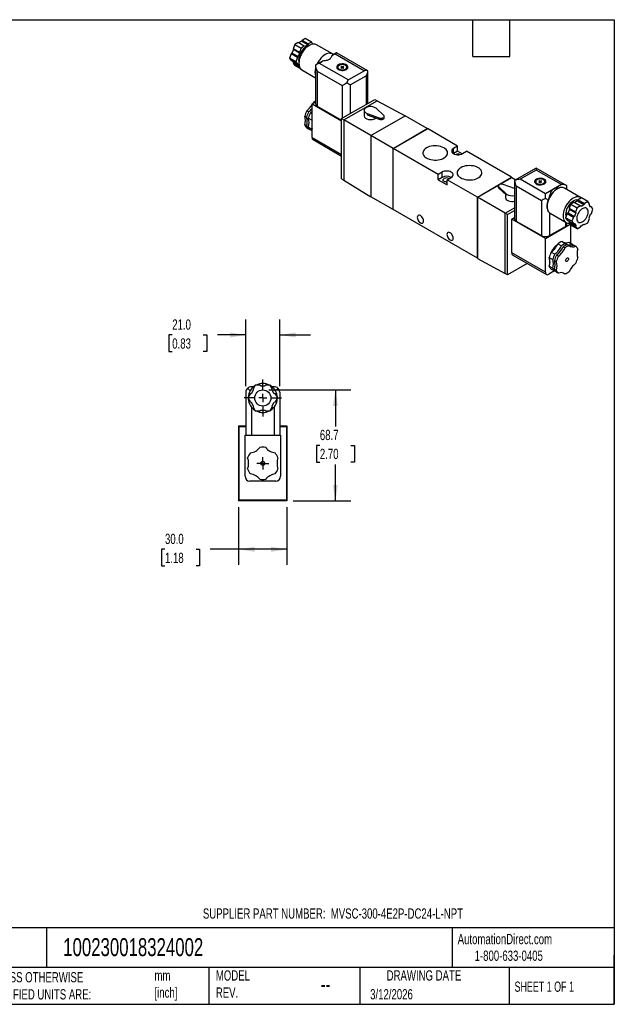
# Model space of a CAD drawing. Header units: millimetres. Extents: x 19 to 819, y 19 to 629.
# Tile 3 of 3: x 451 to 819, y 19 to 629. Entities that reach past the tile are written whole.
import ezdxf

# ---------------------------------------------------------------- set-up
doc = ezdxf.new("R2010")
doc.units = ezdxf.units.MM
doc.header["$LTSCALE"] = 3
doc.linetypes.add('SLD-Center', pattern=[19.05, 15.24, -1.27, 1.27, -1.27])
doc.linetypes.add('SLD-Solid', pattern=[0])
doc.layers.add('CENTER', color=40, linetype='SLD-Center')
doc.layers.add('DIMENSIONS', color=140, linetype='SLD-Solid', lineweight=25)
doc.layers.add('TEXT', color=140, linetype='SLD-Solid', lineweight=25)
doc.styles.add('SLDTEXTSTYLE0', font='TXT', dxfattribs={"width": 0.7})
doc.styles.add('SLDTEXTSTYLE1', font='TXT', dxfattribs={"width": 0.65})
doc.dimstyles.new('SLDDIMSTYLE1', dxfattribs={"dimtxt": 6.474023, "dimasz": 9.906, "dimexe": 0, "dimexo": 0.0625, "dimgap": 1.618506, "dimtad": 0, "dimtih": 1, "dimtoh": 1, "dimdec": 1, "dimrnd": 1e-09, "dimzin": 4, "dimdsep": 46, "dimtxsty": 'SLDTEXTSTYLE0', "dimsah": 1, "dimcen": 0.09, "dimadec": 0, "dimazin": 1, "dimtfac": 1, "dimtdec": 1, "dimtofl": 0, "dimtmove": 0, "dimatfit": 3, "dimfxl": 0, "dimfrac": 2, "dimtolj": 1, "dimtzin": 12, "dimarcsym": 0})
doc.dimstyles.new('SLDDIMSTYLE3', dxfattribs={"dimtxt": 6.474023, "dimasz": 9.906, "dimexe": 0, "dimexo": 0.0625, "dimgap": 1.618506, "dimtad": 0, "dimtih": 1, "dimtoh": 1, "dimdec": 1, "dimrnd": 1e-09, "dimzin": 12, "dimdsep": 46, "dimtxsty": 'SLDTEXTSTYLE0', "dimsah": 1, "dimcen": 0.09, "dimadec": 0, "dimazin": 3, "dimtfac": 1, "dimtdec": 1, "dimtofl": 0, "dimtmove": 0, "dimatfit": 3, "dimfxl": 0, "dimfrac": 2, "dimtolj": 1, "dimtzin": 12, "dimarcsym": 0})
doc.dimstyles.new('SLDDIMSTYLE4', dxfattribs={"dimtxt": 6.474023, "dimasz": 9.906, "dimexe": 0, "dimexo": 0.0625, "dimgap": 1.618506, "dimtad": 0, "dimtih": 1, "dimtoh": 1, "dimdec": 1, "dimrnd": 1e-09, "dimzin": 4, "dimdsep": 46, "dimtxsty": 'SLDTEXTSTYLE0', "dimsah": 1, "dimcen": 0.09, "dimadec": 0, "dimazin": 1, "dimtfac": 1, "dimtdec": 1, "dimtmove": 0, "dimatfit": 0, "dimfxl": 0, "dimfrac": 2, "dimtolj": 1, "dimtzin": 12, "dimarcsym": 0})

# ---------------------------------------------------------------- blocks, each defined once
blk = doc.blocks.new('_D_7')
at = {"layer": 'DIMENSIONS'}
for p, q in [((586.3, 326.93), (586.3, 291.22)), ((616.3, 326.93), (616.3, 291.22)), ((540.69, 300.74), (538.52, 300.74)), ((538.52, 300.74), (538.52, 290.45)), ((559.93, 300.74), (562.1, 300.74)), ((562.1, 300.74), (562.1, 290.45)), ((586.3, 300.74), (568.7, 300.74)), ((616.3, 300.74), (586.3, 300.74)), ((538.52, 290.45), (540.69, 290.45)), ((562.1, 290.45), (559.93, 290.45))]:
    blk.add_line(p, q, dxfattribs=at)
for points in [[(586.3, 300.74), (596.21, 299.22), (596.21, 302.27)], [(616.3, 300.74), (606.4, 302.27), (606.4, 299.22)]]:
    blk.add_solid(points, dxfattribs=at)
at = {"layer": 'DIMENSIONS', "char_height": 6.35, "attachment_point": 1, "style": 'SLDTEXTSTYLE0'}
for s, insert in [('30.0', (540.69, 310.38)), ('1.18', (540.69, 298.64))]:
    blk.add_mtext(s, dxfattribs=dict(at, insert=insert))
blk = doc.blocks.new('_D_8')
at = {"layer": 'DIMENSIONS'}
for p, q in [((590.8, 401.75), (590.8, 442.97)), ((611.8, 401.75), (611.8, 442.97)), ((545.19, 433.44), (543.02, 433.44)), ((543.02, 433.44), (543.02, 423.15)), ((564.43, 433.44), (566.6, 433.44)), ((566.6, 433.44), (566.6, 423.15)), ((590.8, 433.44), (573.2, 433.44)), ((611.8, 433.44), (630.85, 433.44)), ((543.02, 423.15), (545.19, 423.15)), ((566.6, 423.15), (564.43, 423.15))]:
    blk.add_line(p, q, dxfattribs=at)
for points in [[(590.8, 433.44), (580.9, 434.97), (580.9, 431.92)], [(611.8, 433.44), (621.71, 431.92), (621.71, 434.97)]]:
    blk.add_solid(points, dxfattribs=at)
at = {"layer": 'DIMENSIONS', "char_height": 6.35, "attachment_point": 1, "style": 'SLDTEXTSTYLE0'}
for s, insert in [('21.0', (545.19, 443.08)), ('0.83', (545.19, 431.34))]:
    blk.add_mtext(s, dxfattribs=dict(at, insert=insert))
blk = doc.blocks.new('_D_9')
at = {"layer": 'DIMENSIONS'}
for p, q in [((605.11, 399.44), (655.83, 399.44)), ((646.3, 399.44), (646.3, 376.83)), ((636.68, 365.09), (634.51, 365.09)), ((634.51, 365.09), (634.51, 354.8)), ((655.92, 365.09), (658.1, 365.09)), ((658.1, 365.09), (658.1, 354.8)), ((634.51, 354.8), (636.68, 354.8)), ((658.1, 354.8), (655.92, 354.8)), ((646.3, 330.74), (646.3, 353.35)), ((620.11, 330.74), (655.83, 330.74))]:
    blk.add_line(p, q, dxfattribs=at)
for points in [[(646.3, 399.44), (644.78, 389.54), (647.83, 389.54)], [(646.3, 330.74), (647.83, 340.65), (644.78, 340.65)]]:
    blk.add_solid(points, dxfattribs=at)
at = {"layer": 'DIMENSIONS', "char_height": 6.35, "attachment_point": 1, "style": 'SLDTEXTSTYLE0'}
for s, insert in [('68.7', (636.68, 374.73)), ('2.70', (636.68, 362.99))]:
    blk.add_mtext(s, dxfattribs=dict(at, insert=insert))
blk = doc.blocks.new('SW_CENTERMARKSYMBOL_2')
at = {"layer": 'CENTER', "color": 0}
for p, q in [((0, 5.08), (0, 11.54)), ((-5.08, 0), (-11.54, 0)), ((0, 0), (-2.54, 0)), ((0, 0), (0, 2.54)), ((0, 0), (0, -2.54)), ((0, 0), (2.54, 0)), ((5.08, 0), (11.54, 0)), ((0, -5.08), (0, -11.54))]:
    blk.add_line(p, q, dxfattribs=at)
blk = doc.blocks.new('SW_CENTERMARKSYMBOL_3')
at = {"layer": 'CENTER', "color": 0}
for p, q in [((-2.54, 0), (-3.79, 0)), ((0, 0), (-2.54, 0)), ((0, 2.54), (0, 3.79)), ((0, 0), (0, 2.54)), ((0, 0), (0, -2.54)), ((0, 0), (2.54, 0)), ((2.54, 0), (3.79, 0)), ((0, -2.54), (0, -3.79))]:
    blk.add_line(p, q, dxfattribs=at)

msp = doc.modelspace()

# ---------------------------------------------------------------- linework, layer by layer
for p, q in [((625.63, 615.87), (625.27, 615.26)), ((627.66, 617.04), (625.63, 615.87)), ((629.52, 613.63), (625.63, 615.87)), ((631.55, 614.8), (627.66, 617.04)), ((620.24, 610.18), (619.36, 607.9)), ((621.13, 613.27), (620.11, 610.66)), ((624, 608.41), (620.11, 610.66)), ((620.11, 610.66), (620.24, 610.18)), ((624.13, 607.93), (620.24, 610.18)), ((623.15, 614.44), (621.13, 613.27)), ((621.13, 613.27), (625.01, 611.03)), ((627.04, 612.2), (623.15, 614.44)), ((625.27, 615.26), (623.51, 614.24)), ((625.01, 611.03), (624, 608.41)), ((627.04, 612.2), (625.01, 611.03)), ((629.16, 613.02), (625.27, 615.26)), ((627.4, 612), (627.04, 612.2)), ((629.16, 613.02), (627.4, 612)), ((629.52, 613.63), (629.16, 613.02)), ((631.55, 614.8), (629.52, 613.63)), ((632.42, 613.55), (631.55, 614.8)), ((644.45, 607.44), (634.55, 613.16)), ((618.87, 607.47), (617.86, 604.86)), ((621.75, 602.61), (617.86, 604.86)), ((617.86, 604.86), (618.87, 603.41)), ((619.36, 607.9), (618.87, 607.47)), ((622.76, 605.23), (618.87, 607.47)), ((623.25, 605.65), (619.36, 607.9)), ((622.76, 605.23), (621.75, 602.61)), ((623.25, 605.65), (622.76, 605.23)), ((624.13, 607.93), (623.25, 605.65)), ((624, 608.41), (624.13, 607.93)), ((643.92, 606.3), (646.07, 607.54)), ((643.92, 606.3), (644.44, 606.71)), ((646.88, 608.12), (644.44, 606.71)), ((646.07, 607.54), (664.23, 597.06)), ((666.43, 596.97), (647.37, 607.97)), ((622.76, 601.17), (618.87, 603.41)), ((619.84, 602.86), (620.24, 602.28)), ((620.24, 602.28), (620.11, 601.65)), ((624, 599.41), (620.11, 601.65)), ((620.11, 601.65), (621.13, 600.21)), ((623.83, 600.21), (620.24, 602.28)), ((625, 597.97), (621.13, 600.21)), ((621.75, 602.61), (622.76, 601.17)), ((622.76, 601.17), (623.25, 601.3)), ((623.25, 601.3), (623.77, 600.56)), ((624.02, 599.52), (624, 599.41)), ((624, 599.41), (624.15, 599.19)), ((625.55, 597.57), (633.97, 592.7)), ((633.97, 600.24), (633.97, 576.58)), ((636.91, 602.36), (634.5, 600.97)), ((636.17, 601.83), (638.31, 603.07)), ((636.17, 601.83), (654.33, 591.34)), ((647.75, 599.24), (647.75, 598.03)), ((650.02, 599.75), (649.67, 599.55)), ((649.67, 599.55), (650.2, 599.24)), ((650.2, 599.24), (649.67, 598.93)), ((649.67, 598.93), (650.02, 598.73)), ((650.55, 599.44), (650.02, 599.75)), ((650.02, 599.34), (650.02, 599.75)), ((650.02, 598.73), (650.55, 599.04)), ((650.2, 598.83), (650.2, 599.24)), ((651.08, 599.75), (650.55, 599.44)), ((650.55, 599.04), (650.55, 599.44)), ((650.55, 599.04), (651.08, 598.73)), ((650.91, 599.24), (651.44, 599.55)), ((651.44, 598.93), (650.91, 599.24)), ((650.91, 598.83), (650.91, 599.24)), ((651.44, 599.55), (651.08, 599.75)), ((651.08, 599.34), (651.08, 599.75)), ((651.08, 598.73), (651.44, 598.93)), ((653.35, 598.03), (653.35, 599.24)), ((635, 596.79), (650.55, 587.81)), ((635, 596.79), (635, 575.15)), ((664.23, 597.06), (654.33, 591.34)), ((655.5, 588.24), (665.4, 593.95)), ((665.4, 593.95), (665.4, 576.21)), ((666.43, 576.8), (666.43, 596.97)), ((650.55, 587.81), (650.55, 567.64)), ((655.5, 588.24), (655.5, 570.5)), ((665.4, 576.21), (670.78, 579.32)), ((670.78, 579.32), (672.19, 578.5)), ((631.82, 576.58), (633.97, 577.83)), ((631.82, 576.58), (650.13, 566.01)), ((631.82, 555.76), (631.82, 576.58)), ((632.67, 577.35), (632.46, 576.95)), ((632.67, 577.35), (632.91, 577.21)), ((635, 575.15), (650.13, 566.42)), ((651.54, 566.58), (672.19, 578.5)), ((655.5, 570.5), (665.4, 576.21)), ((676.28, 569.4), (671.47, 573.78)), ((672.19, 578.5), (689.44, 569.19)), ((627.28, 568.95), (628.44, 568.28)), ((629.71, 571.55), (628.55, 572.22)), ((631.66, 566.42), (629.51, 567.66)), ((631.82, 570.33), (630.77, 570.94)), ((650.13, 567.4), (655.5, 570.5)), ((650.13, 567.4), (651.54, 566.58)), ((650.13, 530.16), (650.13, 567.4)), ((664.09, 572.54), (664.09, 569.03)), ((665.94, 570.59), (673.52, 567.81)), ((665.94, 570.59), (665.94, 569.77)), ((665.94, 569.77), (673.52, 566.99)), ((668.23, 556.95), (689.44, 569.19)), ((673.52, 567.81), (673.52, 566.99)), ((676.6, 567.97), (676.6, 568.78)), ((703.23, 561.23), (689.44, 569.19)), ((628.44, 562.78), (627.28, 563.46)), ((628.55, 561.65), (629.71, 560.98)), ((631.66, 560.92), (629.51, 562.17)), ((629.71, 560.98), (630.07, 561.1)), ((631.66, 566.42), (631.82, 565.98)), ((631.82, 561.54), (631.66, 560.92)), ((668.23, 556.95), (651.54, 566.58)), ((651.54, 566.58), (651.54, 529.35)), ((682.02, 548.99), (703.23, 561.23)), ((682.06, 548.97), (703.2, 561.17)), ((682.09, 548.95), (703.3, 561.19)), ((703.23, 561.15), (703.2, 561.17)), ((703.23, 561.23), (703.23, 561.15)), ((721.97, 550.41), (703.3, 561.19)), ((631.82, 559.76), (630.77, 560.36)), ((631.82, 555.76), (650.13, 545.19)), ((682.02, 548.99), (668.23, 556.95)), ((668.23, 556.95), (668.23, 519.06)), ((632.44, 554.38), (650.13, 544.17)), ((682.02, 511.1), (682.02, 548.99)), ((682.09, 548.95), (682.06, 548.97)), ((682.06, 511.16), (682.06, 548.97)), ((682.09, 511.06), (682.09, 548.95)), ((709.95, 532.86), (682.09, 548.95)), ((721.97, 550.41), (719.5, 548.99)), ((719.5, 545.72), (719.5, 548.99)), ((721.97, 547.15), (721.97, 550.41)), ((721.97, 547.15), (719.5, 545.72)), ((724.78, 545.53), (721.97, 547.15)), ((725.15, 545.72), (727.63, 547.15)), ((755.49, 531.07), (727.63, 547.15)), ((770.76, 536.74), (757.36, 529.01)), ((789.82, 525.74), (770.76, 536.74)), ((770.76, 536.74), (770.76, 535.56)), ((712.43, 534.29), (709.95, 532.86)), ((709.95, 529.6), (709.95, 532.86)), ((712.43, 531.02), (709.95, 529.6)), ((712.43, 531.02), (712.43, 534.29)), ((715.61, 529.6), (718.08, 531.03)), ((734.28, 518.82), (755.49, 531.07)), ((734.31, 518.8), (755.45, 531)), ((747.82, 526.56), (755.56, 531.03)), ((755.45, 531), (755.49, 530.98)), ((755.49, 531.07), (755.49, 530.98)), ((755.56, 531.03), (758.12, 529.45)), ((770.76, 535.56), (760.86, 529.84)), ((786.32, 526.58), (770.76, 535.56)), ((650.13, 530.16), (651.54, 529.35)), ((651.54, 529.35), (668.23, 519.06)), ((709.95, 529.6), (715.61, 526.33)), ((715.61, 526.33), (715.61, 529.6)), ((734.28, 518.82), (715.61, 529.6)), ((734.35, 518.78), (747.75, 526.51)), ((747.2, 525.72), (747.2, 524.9)), ((747.51, 525.1), (752.33, 520.72)), ((747.51, 525.1), (747.51, 524.28)), ((747.51, 524.28), (752.33, 519.91)), ((757.36, 524.09), (750.27, 526.69)), ((757.36, 529.01), (757.36, 505.35)), ((773.94, 516.58), (758.39, 525.56)), ((758.39, 525.56), (758.39, 503.92)), ((776.42, 520.86), (760.86, 529.84)), ((770.44, 528.42), (770.44, 527.2)), ((772.71, 528.93), (772.35, 528.72)), ((772.35, 528.72), (772.88, 528.42)), ((772.88, 528.42), (772.35, 528.11)), ((772.35, 528.11), (772.71, 527.91)), ((773.24, 528.62), (772.71, 528.93)), ((772.71, 528.52), (772.71, 528.93)), ((772.71, 527.91), (773.24, 528.21)), ((772.88, 528.01), (772.88, 528.42)), ((773.77, 528.93), (773.24, 528.62)), ((773.24, 528.21), (773.24, 528.62)), ((773.24, 528.21), (773.77, 527.91)), ((773.59, 528.42), (774.12, 528.72)), ((774.12, 528.11), (773.59, 528.42)), ((773.59, 528.01), (773.59, 528.42)), ((774.12, 528.72), (773.77, 528.93)), ((773.77, 528.52), (773.77, 528.93)), ((773.77, 527.91), (774.12, 528.11)), ((776.04, 527.2), (776.04, 528.42)), ((786.32, 526.58), (776.42, 520.86)), ((786.11, 524.75), (783.77, 524.43)), ((798.24, 518.66), (788.34, 524.37)), ((789.82, 523.52), (789.82, 525.74)), ((682.02, 511.1), (668.23, 519.06)), ((734.28, 480.93), (734.28, 518.82)), ((734.31, 480.99), (734.31, 518.8)), ((734.31, 518.8), (734.35, 518.78)), ((734.35, 518.78), (734.35, 480.89)), ((751.6, 508.82), (734.35, 518.78)), ((751.7, 520.48), (751.7, 518.53)), ((752.33, 520.72), (752.33, 519.91)), ((776.42, 518.01), (776.42, 520.86)), ((798.78, 518.26), (796.75, 517.09)), ((802.67, 516.01), (798.78, 518.26)), ((751.6, 508.82), (757.36, 512.15)), ((773.94, 516.58), (773.94, 494.94)), ((792.24, 514.49), (791.23, 511.87)), ((794.27, 515.66), (792.24, 514.49)), ((792.24, 514.49), (796.13, 512.24)), ((794.27, 515.66), (798.16, 513.41)), ((796.39, 516.48), (794.63, 515.46)), ((796.13, 512.24), (795.12, 509.63)), ((798.16, 513.41), (796.13, 512.24)), ((796.75, 517.09), (796.39, 516.48)), ((796.39, 516.48), (800.28, 514.23)), ((796.75, 517.09), (800.64, 514.84)), ((798.52, 513.21), (798.16, 513.41)), ((798.52, 513.21), (800.28, 514.23)), ((800.64, 514.84), (800.28, 514.23)), ((802.67, 516.01), (800.64, 514.84)), ((803.68, 514.57), (802.67, 516.01)), ((803.55, 513.94), (803.68, 514.57)), ((804.43, 512.68), (803.55, 513.94)), ((803.95, 513.37), (804.92, 512.81)), ((804.92, 512.81), (804.43, 512.68)), ((805.93, 511.37), (804.92, 512.81)), ((682.09, 511.14), (682.02, 511.1)), ((682.09, 511.14), (682.06, 511.16)), ((734.28, 480.93), (682.09, 511.06)), ((753.01, 508), (751.6, 508.82)), ((751.6, 471.58), (751.6, 508.82)), ((753.01, 508), (757.36, 510.51)), ((753.01, 470.77), (753.01, 508)), ((755.56, 505.14), (757.36, 506.19)), ((777.82, 510.72), (777.9, 510.52)), ((778.89, 509.1), (779.34, 508.78)), ((778.89, 509.1), (778.89, 494.94)), ((779.34, 508.78), (789.24, 503.07)), ((789.99, 508.68), (788.98, 506.07)), ((792.87, 503.83), (788.98, 506.07)), ((788.98, 506.07), (789.99, 504.63)), ((790.48, 509.11), (789.99, 508.68)), ((789.99, 508.68), (793.88, 506.44)), ((791.36, 511.39), (790.48, 509.11)), ((790.48, 509.11), (794.37, 506.87)), ((791.23, 511.87), (795.12, 509.63)), ((791.23, 511.87), (791.36, 511.39)), ((791.36, 511.39), (795.25, 509.15)), ((793.88, 506.44), (792.87, 503.83)), ((794.37, 506.87), (793.88, 506.44)), ((795.25, 509.15), (794.37, 506.87)), ((795.12, 509.63), (795.25, 509.15)), ((803.55, 506.05), (804.43, 508.32)), ((803.68, 505.56), (803.55, 506.05)), ((804.43, 508.32), (804.92, 508.75)), ((804.92, 508.75), (805.93, 511.37)), ((776.42, 493.1), (755.56, 505.14)), ((755.56, 484.32), (755.56, 505.14)), ((758.39, 503.92), (773.94, 494.94)), ((776.42, 493.1), (791.84, 502)), ((778.89, 494.94), (788.79, 500.65)), ((788.79, 503.33), (788.79, 500.65)), ((789.82, 502.08), (789.82, 502.81)), ((789.99, 504.63), (793.88, 502.38)), ((790.96, 504.07), (791.36, 503.5)), ((791.65, 502.27), (791, 502.65)), ((791.36, 503.5), (791.23, 502.87)), ((791.23, 502.87), (795.12, 500.62)), ((791.23, 502.87), (792.24, 501.42)), ((791.36, 503.5), (795.25, 501.25)), ((791.98, 501.81), (791.98, 490.32)), ((796.13, 499.18), (792.24, 501.42)), ((792.87, 503.83), (793.88, 502.38)), ((793.88, 502.38), (794.37, 502.51)), ((794.37, 502.51), (795.25, 501.25)), ((795.25, 501.25), (795.12, 500.62)), ((795.12, 500.62), (796.13, 499.18)), ((796.13, 499.18), (798.16, 500.35)), ((798.16, 500.35), (798.52, 500.96)), ((798.52, 500.96), (800.28, 501.98)), ((800.28, 501.98), (800.64, 501.78)), ((800.28, 501.98), (800.64, 501.78)), ((800.64, 501.78), (802.67, 502.95)), ((802.67, 502.95), (803.68, 505.56)), ((776.42, 472.28), (776.42, 493.1)), ((784.2, 489.87), (786.36, 488.62)), ((786.74, 491.33), (788.9, 490.09)), ((787.42, 488.01), (788.59, 487.34)), ((789.96, 489.48), (791.12, 488.8)), ((790.86, 490.97), (793.02, 489.72)), ((794.08, 489.11), (795.24, 488.43)), ((776.42, 472.28), (755.56, 484.32)), ((756.18, 482.95), (777.04, 470.91)), ((780.08, 484.74), (782.24, 483.5)), ((784.46, 482.21), (783.3, 482.89)), ((734.35, 480.97), (734.28, 480.93)), ((734.31, 480.99), (734.35, 480.97)), ((734.35, 480.89), (751.6, 471.58)), ((765.15, 477.77), (753.01, 470.77)), ((778.81, 481.47), (780.97, 480.23)), ((778.81, 475.98), (780.97, 474.73)), ((778.89, 480.24), (778.94, 481.1)), ((782.03, 479.61), (783.2, 478.94)), ((753.01, 470.77), (751.6, 471.58)), ((782.01, 473.06), (778.54, 471.06)), ((780.08, 474.17), (782.24, 472.93)), ((782.03, 474.12), (783.19, 473.45)), ((782.59, 473.05), (782.24, 472.93)), ((783.3, 472.31), (784.46, 471.64)), ((787.63, 471.82), (788.58, 471.27)), ((596.68, 402.44), (595.25, 399.96)), ((599.55, 402.44), (596.68, 402.44)), ((600.05, 401.94), (599.55, 402.44)), ((603.05, 402.44), (602.55, 401.94)), ((605.92, 402.44), (603.05, 402.44)), ((607.36, 399.96), (605.92, 402.44)), ((590.8, 397.94), (590.8, 371.44)), ((593.48, 398.77), (591.83, 400.42)), ((593.5, 396.93), (592.07, 394.44)), ((594.18, 397.11), (593.5, 396.93)), ((595.43, 399.27), (594.18, 397.11)), ((595.65, 401.44), (594.3, 401.44)), ((595.25, 399.96), (595.43, 399.27)), ((600.05, 401.94), (602.55, 401.94)), ((608.3, 401.44), (606.96, 401.44)), ((607.17, 399.27), (607.36, 399.96)), ((608.42, 397.11), (607.17, 399.27)), ((609.11, 396.93), (608.42, 397.11)), ((610.54, 394.44), (609.11, 396.93)), ((610.78, 400.42), (609.13, 398.77)), ((611.8, 397.94), (611.8, 371.44)), ((592.07, 394.44), (593.5, 391.96)), ((593.5, 391.96), (594.18, 391.77)), ((594.18, 391.77), (595.43, 389.61)), ((607.17, 389.61), (608.42, 391.77)), ((608.42, 391.77), (609.11, 391.96)), ((609.11, 391.96), (610.54, 394.44)), ((594.3, 388.79), (594.3, 371.44)), ((595.43, 389.61), (595.25, 388.93)), ((595.25, 388.93), (596.68, 386.44)), ((596.68, 386.44), (599.55, 386.44)), ((599.55, 386.44), (600.05, 386.94)), ((600.05, 386.94), (602.55, 386.94)), ((602.55, 386.94), (603.05, 386.44)), ((603.05, 386.44), (605.92, 386.44)), ((605.92, 386.44), (607.36, 388.93)), ((607.36, 388.93), (607.17, 389.61)), ((608.3, 388.79), (608.3, 371.44)), ((586.7, 376.74), (586.3, 377.14)), ((586.3, 377.14), (590.8, 377.14)), ((586.3, 377.14), (586.3, 330.74)), ((586.7, 331.14), (586.7, 376.74)), ((586.7, 376.74), (590.8, 376.74)), ((611.8, 377.14), (616.3, 377.14)), ((611.8, 376.74), (615.9, 376.74)), ((616.3, 377.14), (615.9, 376.74)), ((615.9, 376.74), (615.9, 331.14)), ((616.3, 377.14), (616.3, 330.74)), ((590.3, 345.94), (590.3, 371.44)), ((590.3, 371.44), (612.3, 371.44)), ((612.3, 371.44), (612.3, 345.94)), ((609.3, 342.94), (593.3, 342.94)), ((586.3, 330.74), (586.7, 331.14)), ((616.3, 330.74), (586.3, 330.74)), ((615.9, 331.14), (586.7, 331.14)), ((615.9, 331.14), (616.3, 330.74))]:
    msp.add_line(p, q)
at = {"flags": 128}
for points in [[(629.62, 612.44), (629.45, 612.4), (628.67, 612.1), (627.89, 611.65), (627.11, 611.05), (626.36, 610.32), (625.67, 609.49), (625.05, 608.57), (624.51, 607.59), (624.08, 606.58), (623.77, 605.57), (623.57, 604.57), (623.51, 603.63), (623.57, 602.76), (623.7, 602.19)], [(634.55, 613.16), (634.22, 613.32), (633.49, 613.53), (632.69, 613.57), (631.84, 613.45), (630.95, 613.16), (630.05, 612.71), (629.14, 612.11), (628.25, 611.38), (627.4, 610.52), (626.61, 609.56), (625.88, 608.51), (625.24, 607.4), (624.69, 606.24), (624.26, 605.07), (623.94, 603.91), (623.75, 602.77), (623.68, 601.69), (623.75, 600.68), (623.94, 599.77), (624.26, 598.97), (624.69, 598.3), (625.24, 597.77), (625.55, 597.57)], [(645, 607.03), (644.7, 607.28), (644.06, 607.63), (643.34, 607.82), (642.55, 607.86), (641.71, 607.73), (640.84, 607.44), (639.95, 607), (639.06, 606.41), (638.18, 605.69), (637.34, 604.85), (636.55, 603.9), (635.83, 602.88), (635.19, 601.78), (634.9, 601.2)], [(648.08, 597.81), (648.72, 597.52), (649.45, 597.32), (650.25, 597.23), (651.06, 597.24), (651.85, 597.36), (652.56, 597.58), (653.17, 597.9), (653.63, 598.28), (653.93, 598.72), (654.05, 599.18), (653.98, 599.65), (653.73, 600.09), (653.3, 600.49), (652.72, 600.82), (652.03, 601.07), (651.26, 601.22), (650.45, 601.26), (649.65, 601.19), (648.89, 601.02), (648.23, 600.75), (647.69, 600.4), (647.3, 599.99), (647.09, 599.53), (647.07, 599.06), (647.23, 598.6), (647.58, 598.18), (648.08, 597.81)], [(647.75, 598.82), (647.69, 598.77), (647.35, 598.42)], [(648.57, 598.1), (649.15, 597.84), (649.83, 597.68), (650.55, 597.62), (651.28, 597.68), (651.95, 597.84), (652.53, 598.1), (652.98, 598.43), (653.26, 598.82), (653.35, 599.24), (653.26, 599.66), (652.98, 600.05), (652.53, 600.38), (651.95, 600.64), (651.28, 600.8), (650.55, 600.86), (649.83, 600.8), (649.15, 600.64), (648.57, 600.38), (648.13, 600.05), (647.85, 599.66), (647.75, 599.24), (647.85, 598.82), (648.13, 598.43), (648.57, 598.1)], [(653.76, 598.42), (653.73, 598.46), (653.35, 598.82)], [(671.47, 573.78), (670.91, 574.18), (670.2, 574.5), (669.4, 574.72), (668.53, 574.84), (667.63, 574.83), (666.76, 574.72), (665.96, 574.49), (665.26, 574.17), (664.7, 573.77), (664.32, 573.31), (664.12, 572.8), (664.11, 572.29), (664.31, 571.78), (664.69, 571.32), (665.25, 570.91), (665.94, 570.59)], [(630.77, 570.94), (631.37, 571.42), (631.82, 571.83)], [(631.66, 566.42), (631.78, 566.83), (631.82, 566.96)], [(673.52, 567.81), (674.07, 567.67), (674.66, 567.63), (675.25, 567.69), (675.78, 567.86), (676.21, 568.1), (676.48, 568.41), (676.59, 568.74), (676.53, 569.09), (676.28, 569.4)], [(673.52, 566.99), (674.07, 566.85), (674.66, 566.81), (675.25, 566.88), (675.78, 567.04), (676.21, 567.28), (676.48, 567.59), (676.59, 567.93), (676.6, 567.97)], [(631.82, 560.56), (631.78, 560.65), (631.66, 560.92)], [(702.76, 549.26), (701.99, 548.75), (701.37, 548.17), (700.91, 547.55), (700.62, 546.89), (700.51, 546.21), (700.58, 545.54), (700.82, 544.87), (701.24, 544.24), (701.82, 543.65), (702.55, 543.12), (703.41, 542.66), (704.39, 542.28), (705.45, 541.99), (706.58, 541.8), (707.74, 541.71), (708.92, 541.72), (710.07, 541.83), (711.19, 542.05), (712.23, 542.36), (713.18, 542.77), (714.01, 543.24), (714.7, 543.79), (715.25, 544.39), (715.62, 545.04), (715.82, 545.7), (715.85, 546.38), (715.69, 547.06), (715.36, 547.71), (714.85, 548.32), (714.2, 548.88), (713.4, 549.38), (712.48, 549.8), (711.46, 550.14), (710.36, 550.38), (709.21, 550.52), (708.04, 550.56), (706.87, 550.49), (705.73, 550.33), (704.65, 550.06), (703.65, 549.7), (702.76, 549.26)], [(719.5, 548.99), (718.94, 548.58), (718.55, 548.12), (718.35, 547.61), (718.35, 547.09), (718.55, 546.59), (718.94, 546.12), (719.5, 545.72), (720.2, 545.4), (721, 545.17), (721.88, 545.06), (722.77, 545.06), (723.65, 545.17), (724.45, 545.4), (725.15, 545.72)], [(723.97, 537.02), (723.2, 536.5), (722.58, 535.92), (722.12, 535.3), (721.84, 534.64), (721.72, 533.97), (721.79, 533.29), (722.04, 532.63), (722.45, 531.99), (723.04, 531.4), (723.77, 530.87), (724.63, 530.41), (725.6, 530.03), (726.66, 529.74), (727.79, 529.55), (728.96, 529.46), (730.13, 529.47), (731.29, 529.59), (732.4, 529.81), (733.44, 530.12), (734.39, 530.52), (735.22, 531), (735.92, 531.55), (736.46, 532.15), (736.83, 532.79), (737.04, 533.46), (737.06, 534.14), (736.9, 534.81), (736.57, 535.46), (736.07, 536.07), (735.41, 536.64), (734.61, 537.13), (733.69, 537.55), (732.67, 537.89), (731.57, 538.13), (730.42, 538.27), (729.25, 538.31), (728.08, 538.25), (726.94, 538.08), (725.86, 537.81), (724.86, 537.46), (723.97, 537.02)], [(718.08, 531.03), (718.64, 531.43), (719.03, 531.9), (719.23, 532.4), (719.23, 532.92), (719.03, 533.42), (718.64, 533.89), (718.08, 534.29), (717.38, 534.61), (716.58, 534.84), (715.7, 534.95), (714.81, 534.95), (713.93, 534.84), (713.13, 534.61), (712.43, 534.29)], [(770.76, 526.99), (771.4, 526.7), (772.14, 526.5), (772.93, 526.4), (773.74, 526.42), (774.53, 526.54), (775.24, 526.76), (775.85, 527.07), (776.32, 527.46), (776.62, 527.89), (776.74, 528.36), (776.66, 528.82), (776.41, 529.27), (775.98, 529.67), (775.41, 530), (774.72, 530.25), (773.94, 530.39), (773.14, 530.44), (772.33, 530.37), (771.58, 530.19), (770.91, 529.93), (770.37, 529.57), (769.98, 529.16), (769.77, 528.71), (769.75, 528.24), (769.91, 527.78), (770.26, 527.36), (770.76, 526.99)], [(715.61, 528.11), (715.09, 528.1), (714.47, 528.17), (713.91, 528.35), (713.45, 528.61), (713.15, 528.94), (713.01, 529.3), (713.06, 529.67), (713.28, 530.01), (713.66, 530.31)], [(750.27, 526.69), (749.72, 526.83), (749.13, 526.87), (748.54, 526.81), (748.01, 526.65), (747.59, 526.4), (747.31, 526.1), (747.2, 525.76), (747.27, 525.42), (747.51, 525.1)], [(747.2, 524.9), (747.27, 524.6), (747.51, 524.28)], [(770.44, 528), (770.37, 527.94), (770.04, 527.6)], [(771.26, 527.27), (771.84, 527.02), (772.51, 526.85), (773.24, 526.8), (773.96, 526.85), (774.64, 527.02), (775.22, 527.27), (775.66, 527.61), (775.94, 528), (776.04, 528.42), (775.94, 528.83), (775.66, 529.22), (775.22, 529.56), (774.64, 529.82), (773.96, 529.98), (773.24, 530.03), (772.51, 529.98), (771.84, 529.82), (771.26, 529.56), (770.81, 529.22), (770.53, 528.83), (770.44, 528.42), (770.53, 528), (770.81, 527.61), (771.26, 527.27)], [(776.44, 527.6), (776.41, 527.64), (776.04, 528)], [(788.34, 524.37), (787.96, 524.56), (787.24, 524.75), (786.45, 524.79), (785.61, 524.66), (784.74, 524.37), (783.84, 523.93), (782.95, 523.34), (782.08, 522.62), (781.24, 521.78), (780.45, 520.83), (779.73, 519.81), (779.09, 518.72), (778.54, 517.58), (778.1, 516.43), (777.77, 515.28), (777.57, 514.15), (777.48, 513.08), (777.52, 512.07), (777.69, 511.15), (777.98, 510.34), (778.38, 509.65), (778.89, 509.1)], [(798.79, 518.25), (798.55, 518.45), (797.91, 518.82), (797.18, 519.03), (796.39, 519.07), (795.54, 518.95), (794.65, 518.66), (793.74, 518.21), (792.84, 517.61), (791.95, 516.88), (791.1, 516.02), (790.3, 515.06), (789.58, 514.01), (788.93, 512.9), (788.39, 511.74), (787.95, 510.57), (787.64, 509.41), (787.44, 508.27), (787.38, 507.19), (787.44, 506.18), (787.64, 505.27), (787.95, 504.47), (788.39, 503.8), (788.93, 503.27), (789.58, 502.9), (790.3, 502.69), (791.1, 502.65), (791.37, 502.67)], [(796.65, 516.91), (796.35, 516.98), (795.66, 517.02), (794.91, 516.88), (794.14, 516.58), (793.35, 516.13), (792.57, 515.53), (791.83, 514.8), (791.13, 513.97), (790.51, 513.05), (789.98, 512.07), (789.55, 511.06), (789.23, 510.05), (789.04, 509.05), (788.97, 508.11), (789.04, 507.24), (789.18, 506.6)], [(802.94, 509.64), (802.87, 510.37), (802.68, 511.01), (802.37, 511.52), (801.96, 511.89), (801.45, 512.11), (800.87, 512.16), (800.23, 512.05), (799.57, 511.77), (798.9, 511.35), (798.24, 510.79), (797.63, 510.11), (797.08, 509.35), (796.62, 508.52), (796.26, 507.65), (796.01, 506.79), (795.88, 505.95), (795.88, 505.18), (796.01, 504.49), (796.26, 503.91), (796.62, 503.47), (797.08, 503.17), (797.63, 503.04), (798.24, 503.07), (798.9, 503.26), (799.57, 503.62), (800.23, 504.11), (800.87, 504.73), (801.45, 505.45), (801.96, 506.26), (802.37, 507.11), (802.68, 507.97), (802.87, 508.83), (802.94, 509.64)], [(700.94, 504.02), (700.87, 504.64), (700.67, 505.29), (700.37, 505.93), (699.96, 506.52), (699.49, 507.02), (698.99, 507.38), (698.49, 507.6), (698.02, 507.65), (697.62, 507.52), (697.31, 507.23), (697.11, 506.8), (697.05, 506.26), (697.11, 505.64), (697.31, 504.99), (697.62, 504.35), (698.02, 503.76), (698.49, 503.26), (698.99, 502.89), (699.49, 502.68), (699.96, 502.63), (700.37, 502.76), (700.67, 503.04), (700.87, 503.47), (700.94, 504.02)], [(719.32, 493.4), (719.25, 494.02), (719.06, 494.68), (718.75, 495.32), (718.35, 495.91), (717.88, 496.4), (717.38, 496.77), (716.87, 496.99), (716.4, 497.03), (716, 496.91), (715.69, 496.62), (715.5, 496.19), (715.43, 495.65), (715.5, 495.03), (715.69, 494.38), (716, 493.73), (716.4, 493.14), (716.87, 492.65), (717.38, 492.28), (717.88, 492.07), (718.35, 492.02), (718.75, 492.14), (719.06, 492.43), (719.25, 492.86), (719.32, 493.4)], [(788.97, 479.53), (789.04, 479.96), (789.23, 480.4), (789.52, 480.79), (789.85, 481.06), (790.19, 481.18), (790.48, 481.12), (790.67, 480.9), (790.74, 480.55), (790.67, 480.12), (790.48, 479.68), (790.19, 479.29), (789.85, 479.02), (789.52, 478.9), (789.23, 478.95), (789.04, 479.18), (788.97, 479.53)]]:
    msp.add_lwpolyline(points, dxfattribs=at)
for centre, radius in [((601.3, 394.44), 5), ((601.3, 353.94), 1.25)]:
    msp.add_circle(centre, radius)
for centre, radius, start, end in [((642.04, 596.2), 8.45, 162.58178, 197.41822), ((619.7, 583.47), 14.31, 308.18168, 327.83174), ((621.54, 582.08), 13.34, 307.81664, 320.41641), ((639.22, 569.09), 10.54, 119.88009, 128.45951), ((635.72, 576.75), 1.76, 185.6948, 245.62534), ((642.81, 564.81), 16.07, 152.5256, 165.05976), ((618.9, 566.2), 8.82, 341.8435, 18.1518), ((643.97, 564.13), 16.07, 152.5256, 165.05976), ((620.07, 565.53), 8.82, 341.8435, 18.1518), ((645.04, 563.52), 16.07, 152.5256, 165.05976), ((621.13, 564.92), 8.82, 341.8435, 18.1518), ((631.12, 564.81), 4.07, 199.36787, 230.82518), ((632.29, 564.13), 4.07, 199.36787, 230.82518), ((633.35, 563.52), 4.07, 199.36787, 230.82518), ((633.29, 555.6), 1.48, 173.70115, 234.98667), ((722.33, 541.79), 3.6, 69.45125, 110.54875), ((715.25, 525.61), 6.1, 62.40443, 117.60094), ((715.25, 527.31), 3.39, 62.04094, 117.96862), ((755.74, 525.54), 5.91, 234.65424, 285.93403), ((759.11, 505.52), 1.76, 185.6948, 245.62534), ((788.07, 502.26), 1.76, 294.37466, 354.3052), ((776.42, 499.72), 5.38, 242.60967, 297.39033), ((790.43, 479.76), 11.51, 124.79716, 158.36078), ((770.75, 496.46), 14.98, 308.52637, 333.8812), ((772.9, 495.22), 14.98, 308.52637, 333.8812), ((773.97, 494.61), 14.98, 308.52637, 333.8812), ((790.11, 482.57), 9.39, 111.01361, 128.9763), ((792.26, 481.33), 9.39, 111.01361, 128.9763), ((793.32, 480.71), 9.39, 111.01361, 128.9763), ((789.04, 495.06), 4.49, 252.54046, 293.98101), ((794.49, 480.04), 9.39, 111.01361, 128.9763), ((791.26, 493.31), 4, 233.70968, 296.06298), ((792.25, 493.21), 4.49, 252.54046, 293.98101), ((793.49, 492.02), 4, 233.70968, 296.06298), ((790.77, 486.87), 3.63, 35.58264, 51.74764), ((792.67, 485.28), 4.07, 19.36787, 50.82518), ((757.03, 484.16), 1.48, 173.70115, 234.98667), ((794.34, 477.33), 16.07, 152.5256, 165.05976), ((796.5, 476.08), 16.07, 152.5256, 165.05976), ((797.56, 475.47), 16.07, 152.5256, 165.05976), ((798.72, 474.8), 16.07, 152.5256, 165.05976), ((775.13, 493.93), 14.98, 308.52637, 333.8812), ((793.61, 478.01), 10.83, 134.07136, 145.98207), ((804.89, 483.88), 8.82, 161.8435, 198.1518), ((770.43, 478.72), 8.82, 341.8435, 18.1518), ((782.65, 477.33), 4.07, 199.36787, 230.82518), ((784.03, 480.12), 5.14, 178.65581, 200.6454), ((772.59, 477.48), 8.82, 341.8435, 18.1518), ((773.65, 476.87), 8.82, 341.8435, 18.1518), ((774.82, 476.19), 8.82, 341.8435, 18.1518), ((804.58, 466.14), 14.98, 128.52637, 153.8812), ((780.98, 485.28), 16.07, 332.5256, 345.05976), ((777.71, 472.07), 1.31, 170.78596, 309.20329), ((784.81, 476.08), 4.07, 199.36787, 230.82518), ((785.87, 475.47), 4.07, 199.36787, 230.82518), ((787.04, 474.8), 4.07, 199.36787, 230.82518), ((786.22, 468.05), 4, 53.70968, 116.06298), ((785.22, 480.04), 9.39, 291.01361, 308.9763), ((601.3, 394.44), 9, 62.73396, 117.26604), ((594.3, 397.94), 3.5, 135, 180), ((594.3, 397.94), 3.5, 90, 135), ((601.3, 394.44), 9, 122.73396, 177.26604), ((601.3, 394.44), 9, 2.73396, 57.26604), ((608.3, 397.94), 3.5, 45, 90), ((608.3, 397.94), 3.5, 0, 45), ((601.3, 394.44), 9, 182.73396, 237.26604), ((601.3, 394.44), 9, 302.73396, 357.26604), ((601.3, 394.44), 9, 242.73396, 297.26604), ((601.3, 353.94), 10, 139.65615, 160.33841), ((592.15, 369.79), 9.5, 279.25742, 320.73715), ((601.3, 353.94), 10, 79.65615, 100.33841), ((610.46, 369.79), 9.5, 219.25742, 260.73715), ((601.3, 353.94), 10, 19.65615, 40.33841), ((583, 353.94), 9.5, 339.25742, 20.73715), ((619.61, 353.94), 9.5, 159.25742, 200.73715), ((601.3, 353.94), 10, 199.65615, 220.33841), ((601.3, 353.94), 10, 319.65615, 340.33841), ((593.3, 345.94), 3, 180, 270), ((592.15, 338.09), 9.5, 39.25742, 80.73715), ((601.3, 353.94), 10, 259.65615, 280.33841), ((610.45, 338.09), 9.5, 99.25742, 140.73715), ((609.3, 345.94), 3, 270, 0)]:
    msp.add_arc(centre, radius, start, end)
for centre, major_axis, ratio, start_param, end_param in [((647.37, 603.93), (-2.47, 4.29), 0.577335, 5.497828, 5.604145), ((637.47, 598.22), (-2.47, 4.29), 0.577335, 0.678959, 1.570756), ((662.93, 595.38), (2.47, 4.29), 0.577335, 4.71243, 5.391429), ((662.93, 594.95), (3.5, 2.02), 0.00007, 0.000041, 0.106358), ((653.03, 589.24), (3.5, 2.02), 0.00007, 1.464357, 2.356154), ((653.03, 589.67), (3.5, -2.02), 0.00007, 0.785439, 1.464439), ((668.09, 569.07), (4, 0.06), 0.567587, 3.133535, 5.660096), ((760.86, 526.99), (4.95, 0), 0.577382, 1.570796, 2.356194), ((760.86, 526.99), (-2.47, 4.29), 0.577335, 0.785358, 1.570756), ((786.32, 523.72), (4.95, 0), 0.577382, 0.785398, 1.570796), ((786.32, 523.72), (2.47, 4.29), 0.577335, 5.036381, 5.497828), ((755.7, 518.49), (4, -0.06), 0.586828, 3.150206, 5.149462), ((776.42, 518.01), (3.5, 2.02), 0.00007, 1.570756, 2.356154), ((776.42, 518.01), (3.5, -2.02), 0.00007, 1.023854, 1.570837)]:
    msp.add_ellipse(centre, major_axis=major_axis, ratio=ratio, start_param=start_param, end_param=end_param)
for points, knots in [([(643.92, 606.3), (643.89, 606.09), (643.85, 605.88), (643.72, 605.46), (643.63, 605.25), (643.4, 604.85), (643.26, 604.65), (642.98, 604.37), (642.88, 604.28), (642.66, 604.11), (642.53, 604.03), (642.14, 603.8), (641.84, 603.67), (641.36, 603.51), (641.19, 603.46), (640.85, 603.37), (640.68, 603.34), (640.15, 603.24), (639.79, 603.19), (639.06, 603.11), (638.69, 603.09), (638.31, 603.07)], [0, 0, 0, 0, 0.125, 0.125, 0.25, 0.25, 0.375, 0.375, 0.4375, 0.4375, 0.5, 0.5, 0.625, 0.625, 0.6875, 0.6875, 0.75, 0.75, 0.875, 0.875, 1, 1, 1, 1]), ([(646.07, 607.54), (646.22, 607.64), (646.59, 607.87), (646.79, 608.08), (646.87, 608.11), (646.89, 608.11)], [0, 0, 0, 0, 0.36394, 0.889731, 1, 1, 1, 1]), ([(633.99, 600.66), (634.34, 600.9), (634.71, 601.1), (635.29, 601.38), (635.48, 601.47), (635.84, 601.65), (636.02, 601.74), (636.17, 601.83)], [0, 0, 0, 0, 0.5, 0.5, 0.75, 0.75, 1, 1, 1, 1]), ([(636.91, 602.36), (636.94, 602.37), (637.37, 602.67), (637.86, 602.87), (638.31, 603.07)], [0, 0, 0, 0, 0.058318, 1, 1, 1, 1]), ([(654.33, 591.34), (654.18, 591.25), (654.06, 591.14), (653.85, 590.87), (653.77, 590.71), (653.63, 590.39), (653.57, 590.21), (653.48, 589.84), (653.44, 589.65), (653.4, 589.45)], [0, 0, 0, 0, 0.25, 0.25, 0.5, 0.5, 0.75, 0.75, 1, 1, 1, 1]), ([(666.41, 596.96), (666.06, 597.12), (665.69, 597.22), (665.12, 597.26), (664.93, 597.26), (664.56, 597.2), (664.39, 597.15), (664.23, 597.06)], [0, 0, 0, 0, 0.5, 0.5, 0.75, 0.75, 1, 1, 1, 1]), ([(783.78, 524.41), (783.26, 524.33), (782.28, 524.17), (781.21, 523.64), (780.58, 523.09), (780.05, 522.39), (779.55, 521.35), (779.05, 519.88), (778.62, 518.36), (778.35, 517.35), (778.24, 516.96)], [0, 0, 0, 0, 0.135952, 0.260609, 0.338872, 0.419298, 0.576633, 0.738485, 0.899545, 1, 1, 1, 1]), ([(778.24, 516.96), (778.07, 516.53), (777.72, 515.67), (777.41, 514.4), (777.3, 513.11), (777.43, 511.84), (777.7, 511.09), (777.83, 510.72)], [0, 0, 0, 0, 0.192696, 0.390489, 0.593904, 0.802395, 1, 1, 1, 1])]:
    msp.add_open_spline(points, degree=3, knots=knots)
at = {"layer": 'TEXT'}
for p, q in [((19.05, 628.65), (819.15, 628.65)), ((731.52, 605.79), (731.52, 628.65)), ((754.38, 605.79), (754.38, 628.65)), ((819.15, 628.65), (819.15, 19.05)), ((731.52, 605.79), (754.38, 605.79)), ((819.15, 66.38), (19.05, 66.38)), ((467.28, 66.38), (467.28, 41.91)), ((718.73, 66.38), (718.73, 41.91)), ((819.15, 19.05), (819.15, 49.53)), ((819.15, 41.91), (19.05, 41.91)), ((567.9, 41.91), (567.9, 19.05)), ((661.4, 41.91), (661.4, 19.05)), ((754.05, 41.91), (754.05, 19.05)), ((19.05, 19.05), (819.15, 19.05))]:
    msp.add_line(p, q, dxfattribs=at)

# ---------------------------------------------------------------- block references
at = {"layer": 'CENTER'}
for name, p in [('SW_CENTERMARKSYMBOL_2', (601.3, 394.44)), ('SW_CENTERMARKSYMBOL_3', (601.3, 353.94))]:
    msp.add_blockref(name, p, dxfattribs=at)

# ---------------------------------------------------------------- texts
at = {"layer": 'TEXT'}
for s, insert, char_height, attachment_point, style in [('SUPPLIER PART NUMBER:  MVSC-300-4E2P-DC24-L-NPT', (564.18, 78.44), 6.35, 1, 'SLDTEXTSTYLE0'), ('AutomationDirect.com', (722.08, 62.63), 6.35, 1, 'SLDTEXTSTYLE0'), ('100230018324002', (477.62, 60), 11.1125, 1, 'SLDTEXTSTYLE0'), ('1-800-633-0405', (732.57, 52.31), 6.35, 1, 'SLDTEXTSTYLE0'), ('UNLESS OTHERWISE ^JSPECIFIED UNITS ARE:', (428.61, 38.99), 6.35, 1, 'SLDTEXTSTYLE0'), ('mm^J[inch]', (534.19, 40.09), 6.35, 1, 'SLDTEXTSTYLE0'), ('MODEL ^JREV.', (572.2, 40.09), 6.35, 1, 'SLDTEXTSTYLE0'), ('DRAWING DATE', (701.18, 40.09), 6.35, 2, 'SLDTEXTSTYLE0'), ('--', (637.28, 36.23), 9.525, 1, 'SLDTEXTSTYLE0'), ('SHEET 1 OF 1', (757.32, 33.15), 6.35, 1, 'SLDTEXTSTYLE1'), ('3/12/2026', (667.84, 28.47), 6.35, 1, 'SLDTEXTSTYLE0')]:
    msp.add_mtext(s, dxfattribs=dict(at, insert=insert, char_height=char_height, attachment_point=attachment_point, style=style))

# ---------------------------------------------------------------- dimensions: what is measured, and where the dimension line sits
at = {"layer": 'DIMENSIONS'}
for base, p1, p2, dimstyle, picture, middle in [((590.8, 433.44), (611.8, 397.94), (590.8, 397.94), 'SLDDIMSTYLE4', '_D_8', (554.81, 433.44)), ((616.3, 300.74), (586.3, 330.74), (616.3, 330.74), 'SLDDIMSTYLE1', '_D_7', (550.31, 300.74))]:
    dim = msp.add_linear_dim(base=base, p1=p1, p2=p2, dimstyle=dimstyle, dxfattribs=at)
    dim.commit()
    dim.dimension.update_dxf_attribs({"geometry": picture, "text_midpoint": middle, "dimtype": 160})
dim = msp.add_linear_dim(base=(646.3, 399.44), p1=(616.3, 330.74), p2=(601.3, 399.44), angle=90, dimstyle='SLDDIMSTYLE3', dxfattribs=at)
dim.commit()
dim.dimension.update_dxf_attribs({"geometry": '_D_9', "text_midpoint": (646.3, 365.09), "dimtype": 160})

doc.saveas('drawing.dxf')
